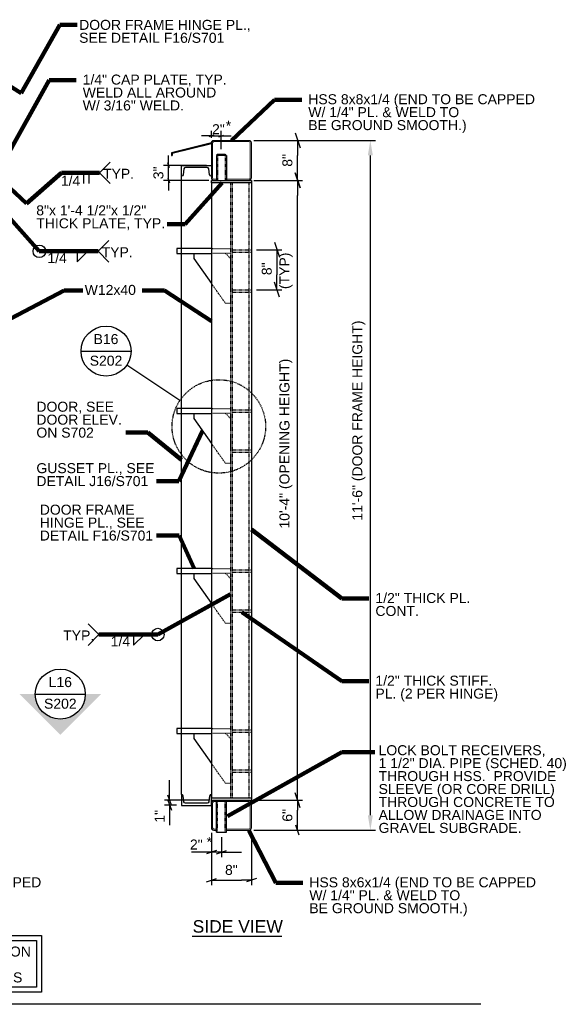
# Model space of a CAD drawing. Header units: inches. Extents: x 22146 to 22862, y 44719 to 44992.
# Tile 2 of 2: x 22755 to 22862, y 44751 to 44948. Entities that reach past the tile are written whole.
import ezdxf
from ezdxf.enums import TextEntityAlignment as Align

# ---------------------------------------------------------------- set-up
doc = ezdxf.new("R2010")
doc.units = ezdxf.units.IN
doc.header["$LTSCALE"] = 0.3
doc.header["$MEASUREMENT"] = 0
doc.linetypes.add('DGN Style 2', pattern=[0.368607, 0.221164, -0.147443])
doc.linetypes.add('DGN Style 3', pattern=[0.51605, 0.368607, -0.147443])
for name, color, linetype, lineweight in [('G-ANNO-DIM', 1, 'Continuous', 0), ('G-ANNO-TEXT', 7, 'Continuous', 30), ('S-701 Door Frame Elevations - Details$0$G-ANNO-PATT', 7, 'Continuous', 0), ('S-BEAM-PRIM', 7, 'Continuous', 13), ('S-COLS-PRIM', 7, 'Continuous', 30)]:
    doc.layers.add(name, color=color, linetype=linetype, lineweight=lineweight)
doc.styles.add("3 4 1'-0", font='arial.ttf', dxfattribs={"height": 2})
doc.styles.add('Style-Arial', font='arial.ttf')
doc.dimstyles.new("3 4 1'-0", dxfattribs={"dimtxt": 2, "dimasz": 3, "dimexe": 1, "dimexo": 1, "dimgap": 1, "dimtad": 1, "dimdec": 0, "dimzin": 11, "dimdsep": 46, "dimlunit": 3, "dimtxsty": "3 4 1'-0", "dimsah": 1, "dimcen": 0, "dimadec": 4, "dimazin": 3, "dimtfac": 1, "dimtdec": 0, "dimtofl": 0, "dimtmove": 0, "dimatfit": 3, "dimfxl": 1, "dimtolj": 1, "dimtzin": 0, "dimarcsym": 0})

# ---------------------------------------------------------------- blocks, each defined once
blk = doc.blocks.new('_Oblique_0.3')
at = {"color": 0, "linetype": 'ByBlock', "lineweight": -2}
for p, q in [((0, 0), (-1, 0)), ((0.5, 0.166667), (-0.5, -0.166667))]:
    blk.add_line(p, q, dxfattribs=at)
blk = doc.blocks.new('*D136')
at = {"layer": 'G-ANNO-DIM', "color": 0, "lineweight": -2, "transparency": 16777216}
for p, q in [((22793.59, 44785.38), (22793.59, 44774.93)), ((22801.59, 44785.38), (22801.59, 44774.93)), ((22795.59, 44775.93), (22799.59, 44775.93))]:
    blk.add_line(p, q, dxfattribs=at)
at = {"layer": 'G-ANNO-DIM', "color": 0, "lineweight": -2, "transparency": 16777216, "xscale": 2, "yscale": 2, "zscale": 2, "rotation": 180}
blk.add_blockref('_Oblique_0.3', (22793.59, 44775.93), dxfattribs=at)
at = {"layer": 'G-ANNO-DIM', "color": 0, "lineweight": -2, "transparency": 16777216, "xscale": 2, "yscale": 2, "zscale": 2}
blk.add_blockref('_Oblique_0.3', (22801.59, 44775.93), dxfattribs=at)
at = {"layer": 'G-ANNO-DIM', "color": 0, "transparency": 16777216, "insert": (22797.59, 44777.95), "char_height": 2, "attachment_point": 5, "style": "3 4 1'-0"}
blk.add_mtext('\\A1;8"', dxfattribs=at)
blk = doc.blocks.new('*D137')
at = {"layer": 'G-ANNO-DIM', "color": 0, "lineweight": -2, "transparency": 16777216}
for p, q in [((22802.59, 44791.88), (22811.82, 44791.88)), ((22810.82, 44787.88), (22810.82, 44789.88)), ((22802.09, 44785.88), (22811.82, 44785.88))]:
    blk.add_line(p, q, dxfattribs=at)
at = {"layer": 'G-ANNO-DIM', "color": 0, "lineweight": -2, "transparency": 16777216, "xscale": 2, "yscale": 2, "zscale": 2}
for p, rotation in [((22810.82, 44791.88), 90), ((22810.82, 44785.88), 270)]:
    blk.add_blockref('_Oblique_0.3', p, dxfattribs=dict(at, rotation=rotation))
at = {"layer": 'G-ANNO-DIM', "color": 0, "transparency": 16777216, "insert": (22808.8, 44788.88), "char_height": 2, "attachment_point": 5, "rotation": 90, "style": "3 4 1'-0"}
blk.add_mtext('\\A1;6"', dxfattribs=at)
blk = doc.blocks.new('*D138')
at = {"layer": 'G-ANNO-DIM', "color": 0, "lineweight": -2, "transparency": 16777216}
for p, q in [((22802.09, 44923.88), (22811.82, 44923.88)), ((22810.82, 44918.88), (22810.82, 44920.88)), ((22802.09, 44915.88), (22811.82, 44915.88))]:
    blk.add_line(p, q, dxfattribs=at)
at = {"layer": 'G-ANNO-DIM', "color": 0, "lineweight": -2, "transparency": 16777216, "xscale": 3, "yscale": 3, "zscale": 3}
for p, rotation in [((22810.82, 44923.88), 90), ((22810.82, 44915.88), 270)]:
    blk.add_blockref('_Oblique_0.3', p, dxfattribs=dict(at, rotation=rotation))
at = {"layer": 'G-ANNO-DIM', "color": 0, "transparency": 16777216, "insert": (22808.8, 44919.88), "char_height": 2, "attachment_point": 5, "rotation": 90, "style": "3 4 1'-0"}
blk.add_mtext('\\A1;8"', dxfattribs=at)
blk = doc.blocks.new('all_around_1')
at = {"layer": 'G-ANNO-TEXT'}
blk.add_circle((0, 0), 0.0625, dxfattribs=at)
blk = doc.blocks.new('c6x13-e')
at = {"layer": 'G-ANNO-TEXT', "extrusion": (4.92474e-28, 0, -1), "flags": 128}
blk.add_lwpolyline([(2.48, -0.69), (2.66, -1.9), (2.66, -1.9, 0.373441), (2.95, -2.16), (2.95, -2.16), (3, -2.16), (3, 0), (-3, 0), (-3, -2.16), (-2.95, -2.16), (-2.95, -2.16, 0.373441), (-2.66, -1.9), (-2.65, -1.9), (-2.48, -0.69), (-2.48, -0.69, -0.366699), (-2.19, -0.44), (-2.19, -0.44), (2.19, -0.44), (2.19, -0.44, -0.366699), (2.48, -0.69)], format="xyb", dxfattribs=at)
blk = doc.blocks.new('*D125')
at = {"layer": 'G-ANNO-DIM', "color": 0, "lineweight": -2, "transparency": 16777216}
for p, q in [((22785.25, 44793.88), (22785.25, 44795.88)), ((22793.09, 44791.88), (22784.25, 44791.88)), ((22786.59, 44790.88), (22784.25, 44790.88)), ((22785.25, 44788.88), (22785.25, 44786.88))]:
    blk.add_line(p, q, dxfattribs=at)
at = {"layer": 'G-ANNO-DIM', "color": 0, "lineweight": -2, "transparency": 16777216, "xscale": 2, "yscale": 2, "zscale": 2}
for p, rotation in [((22785.25, 44791.88), 270), ((22785.25, 44790.88), 90)]:
    blk.add_blockref('_Oblique_0.3', p, dxfattribs=dict(at, rotation=rotation))
at = {"layer": 'G-ANNO-DIM', "color": 0, "transparency": 16777216, "insert": (22783.25, 44788.69), "char_height": 2, "attachment_point": 5, "rotation": 90, "style": "3 4 1'-0"}
blk.add_mtext('\\A1;1"', dxfattribs=at)
blk = doc.blocks.new('*D126')
at = {"layer": 'G-ANNO-DIM', "color": 0, "lineweight": -2, "transparency": 16777216}
for p, q in [((22785.03, 44919.88), (22785.03, 44920.88)), ((22792.59, 44918.88), (22784.03, 44918.88)), ((22785.03, 44915.88), (22785.03, 44918.88)), ((22793.09, 44915.88), (22784.03, 44915.88)), ((22785.03, 44914.88), (22785.03, 44913.88))]:
    blk.add_line(p, q, dxfattribs=at)
for p, rotation in [((22785.03, 44918.88), 270), ((22785.03, 44915.88), 90)]:
    blk.add_blockref('_Oblique_0.3', p, dxfattribs=dict(at, rotation=rotation))
at = {"layer": 'G-ANNO-DIM', "color": 0, "transparency": 16777216, "insert": (22783.01, 44917.38), "char_height": 2, "attachment_point": 5, "rotation": 90, "style": "3 4 1'-0"}
blk.add_mtext('\\A1;3"', dxfattribs=at)
blk = doc.blocks.new('*D129')
at = {"layer": 'G-ANNO-DIM', "color": 0, "lineweight": -2, "transparency": 16777216}
for p, q in [((22802.59, 44902), (22807.69, 44902)), ((22806.69, 44899), (22806.69, 44897)), ((22802.59, 44894), (22807.69, 44894))]:
    blk.add_line(p, q, dxfattribs=at)
at = {"layer": 'G-ANNO-DIM', "color": 0, "lineweight": -2, "transparency": 16777216, "xscale": 3, "yscale": 3, "zscale": 3}
for p, rotation in [((22806.69, 44902), 90), ((22806.69, 44894), 270)]:
    blk.add_blockref('_Oblique_0.3', p, dxfattribs=dict(at, rotation=rotation))
at = {"layer": 'G-ANNO-DIM', "color": 0, "transparency": 16777216, "insert": (22804.67, 44898.19), "char_height": 2, "attachment_point": 5, "rotation": 90, "style": "3 4 1'-0"}
blk.add_mtext('\\A1;8"', dxfattribs=at)
blk = doc.blocks.new('*D130')
at = {"layer": 'G-ANNO-DIM', "color": 0, "lineweight": -2, "transparency": 16777216}
for p, q in [((22802.59, 44915.88), (22811.82, 44915.88)), ((22810.82, 44794.88), (22810.82, 44912.88)), ((22802.59, 44791.88), (22811.82, 44791.88))]:
    blk.add_line(p, q, dxfattribs=at)
at = {"layer": 'G-ANNO-DIM', "color": 0, "lineweight": -2, "transparency": 16777216, "xscale": 3, "yscale": 3, "zscale": 3}
for p, rotation in [((22810.82, 44915.88), 90), ((22810.82, 44791.88), 270)]:
    blk.add_blockref('_Oblique_0.3', p, dxfattribs=dict(at, rotation=rotation))
at = {"layer": 'G-ANNO-DIM', "color": 0, "transparency": 16777216, "insert": (22808.51, 44863.22), "char_height": 2, "attachment_point": 5, "rotation": 90, "style": "3 4 1'-0"}
blk.add_mtext('\\A1;10\'-4" (OPENING HEIGHT)', dxfattribs=at)
blk = doc.blocks.new('*D131')
at = {"layer": 'G-ANNO-DIM', "color": 0, "lineweight": -2, "transparency": 16777216}
for p, q in [((22802.09, 44923.88), (22826.38, 44923.88)), ((22825.38, 44788.88), (22825.38, 44920.88)), ((22802.09, 44785.88), (22826.38, 44785.88))]:
    blk.add_line(p, q, dxfattribs=at)
at = {"layer": 'G-ANNO-DIM', "color": 0, "transparency": 16777216}
for points in [[(22824.88, 44920.88), (22825.88, 44920.88), (22825.38, 44923.88)], [(22824.88, 44788.88), (22825.88, 44788.88), (22825.38, 44785.88)]]:
    blk.add_solid(points, dxfattribs=at)
at = {"layer": 'G-ANNO-DIM', "color": 0, "transparency": 16777216, "insert": (22823.07, 44867.83), "char_height": 2, "attachment_point": 5, "rotation": 90, "style": "3 4 1'-0"}
blk.add_mtext('\\A1;11\'-6" (DOOR FRAME HEIGHT)', dxfattribs=at)
blk = doc.blocks.new('*D121')
at = {"layer": 'G-ANNO-DIM', "color": 0, "lineweight": -2, "transparency": 16777216}
for p, q in [((22793.59, 44924.38), (22793.59, 44925.76)), ((22795.57, 44922.13), (22795.57, 44925.76)), ((22792.59, 44924.76), (22791.59, 44924.76)), ((22793.59, 44924.76), (22795.57, 44924.76)), ((22796.57, 44924.76), (22797.57, 44924.76))]:
    blk.add_line(p, q, dxfattribs=at)
blk.add_blockref('_Oblique_0.3', (22793.59, 44924.76), dxfattribs=at)
at = {"layer": 'G-ANNO-DIM', "color": 0, "lineweight": -2, "transparency": 16777216, "rotation": 180}
blk.add_blockref('_Oblique_0.3', (22795.57, 44924.76), dxfattribs=at)
at = {"layer": 'G-ANNO-DIM', "color": 0, "transparency": 16777216, "insert": (22795, 44926.11), "char_height": 2, "attachment_point": 5, "style": "3 4 1'-0"}
blk.add_mtext('\\A1;2"', dxfattribs=at)
blk = doc.blocks.new('*D124')
at = {"layer": 'G-ANNO-DIM', "color": 0, "lineweight": -2, "transparency": 16777216}
for p, q in [((22793.59, 44785.38), (22793.59, 44780.49)), ((22795.59, 44784.53), (22795.59, 44780.49)), ((22791.59, 44781.49), (22789.59, 44781.49)), ((22795.59, 44781.49), (22793.59, 44781.49)), ((22797.59, 44781.49), (22799.59, 44781.49))]:
    blk.add_line(p, q, dxfattribs=at)
at = {"layer": 'G-ANNO-DIM', "color": 0, "lineweight": -2, "transparency": 16777216, "xscale": 2, "yscale": 2, "zscale": 2}
blk.add_blockref('_Oblique_0.3', (22793.59, 44781.49), dxfattribs=at)
at = {"layer": 'G-ANNO-DIM', "color": 0, "lineweight": -2, "transparency": 16777216, "xscale": 2, "yscale": 2, "zscale": 2, "rotation": 180}
blk.add_blockref('_Oblique_0.3', (22795.59, 44781.49), dxfattribs=at)
at = {"layer": 'G-ANNO-DIM', "color": 0, "transparency": 16777216, "insert": (22790.58, 44783.04), "char_height": 2, "attachment_point": 5, "style": "3 4 1'-0"}
blk.add_mtext('\\A1;2"', dxfattribs=at)

msp = doc.modelspace()

# ---------------------------------------------------------------- hatches: boundary and pattern name
at = {"layer": 'S-701 Door Frame Elevations - Details$0$G-ANNO-PATT'}
h = msp.add_hatch(color=256, dxfattribs=at)
h.dxf.hatch_style = 1
h.paths.add_polyline_path([(22771.491546, 44813.116493), (22768.366747, 44813.116493, -1), (22758.371515, 44813.116493), (22755.261804, 44813.116493), (22763.376675, 44804.994084)])

# ---------------------------------------------------------------- linework, layer by layer
at = {"layer": 'G-ANNO-TEXT'}
for p, q in [((22793.590532, 44923.375952, -1.759862), (22785.590532, 44921.375952, -1.759862)), ((22785.590532, 44921.375952, -1.759862), (22785.590532, 44920.875952, -1.759862)), ((22793.590532, 44923.182681, -1.759862), (22785.778032, 44921.229556, -1.759862)), ((22785.778032, 44921.229556, -1.759862), (22785.778032, 44920.875952, -1.759862)), ((22771.220523, 44917.372417), (22773.372905, 44919.524799)), ((22785.590532, 44920.875952, -1.759862), (22785.778032, 44920.875952, -1.759862)), ((22794.582326, 44920.875952), (22794.582326, 44915.875952)), ((22796.582326, 44920.875952), (22794.582326, 44920.875952)), ((22796.582326, 44920.875952), (22796.582326, 44915.875952)), ((22768.098101, 44915.237326), (22768.098101, 44917.372417)), ((22769.174921, 44915.237326), (22769.174921, 44917.372417)), ((22771.220523, 44917.372417), (22773.372905, 44915.220036)), ((22787.590532, 44793.032952), (22787.590532, 44916.718949)), ((22770.949544, 44901.688418), (22773.101926, 44903.840799)), ((22766.720566, 44899.591049), (22768.82804, 44901.659703)), ((22766.720566, 44901.655972), (22766.720566, 44899.591049)), ((22770.949544, 44901.688418), (22773.101926, 44899.536037)), ((22767.524463, 44881.722527), (22777.519695, 44881.722527)), ((22787.305263, 44871.853296), (22776.678558, 44878.947667)), ((22771.116309, 44825.03047), (22768.963927, 44827.182852)), ((22771.116309, 44825.03047), (22768.963927, 44822.878089)), ((22778.038507, 44822.933101), (22780.145982, 44825.001755)), ((22778.038507, 44824.998025), (22778.038507, 44822.933101)), ((22758.386603, 44813.116493), (22768.381836, 44813.116493)), ((22794.59032, 44785.532507), (22794.59032, 44791.875952)), ((22796.59032, 44785.532507), (22796.59032, 44791.875952)), ((22794.59032, 44785.532507), (22796.59032, 44785.532507)), ((22789.766085, 44764.721657), (22807.704983, 44764.721657)), ((22847.502006, 44751.079023), (22591.515778, 44751.079023))]:
    msp.add_line(p, q, dxfattribs=at)
at = {"layer": 'G-ANNO-TEXT', "linetype": 'DGN Style 3'}
for p, q in [((22794.832326, 44920.875952), (22794.832326, 44915.875952)), ((22796.332326, 44920.875952), (22796.332326, 44915.875952)), ((22797.433532, 44915.375952), (22797.433532, 44792.375952)), ((22797.746532, 44915.375952), (22797.746532, 44792.375952)), ((22801.090532, 44915.375952), (22801.090532, 44792.375952)), ((22797.746532, 44902.000952), (22801.590532, 44902.000952)), ((22797.746532, 44901.500952), (22801.590532, 44901.500952)), ((22797.746532, 44894.000952), (22801.590532, 44894.000952)), ((22797.746532, 44893.500952), (22801.590532, 44893.500952)), ((22797.746532, 44870.000952), (22801.590532, 44870.000952)), ((22797.746532, 44869.500952), (22801.590532, 44869.500952)), ((22797.746532, 44862.000952), (22801.590532, 44862.000952)), ((22797.746532, 44861.500952), (22801.590532, 44861.500952)), ((22797.746532, 44838.000952), (22801.590532, 44838.000952)), ((22797.746532, 44837.500952), (22801.590532, 44837.500952)), ((22797.746532, 44830.000952), (22801.590532, 44830.000952)), ((22797.746532, 44829.500952), (22801.590532, 44829.500952)), ((22797.746532, 44806.000952), (22801.590532, 44806.000952)), ((22797.746532, 44805.500952), (22801.590532, 44805.500952)), ((22797.746532, 44798.000952), (22801.590532, 44798.000952)), ((22797.746532, 44797.500952), (22801.590532, 44797.500952)), ((22794.84032, 44785.532507), (22794.84032, 44791.875952)), ((22796.34032, 44785.532507), (22796.34032, 44791.875952))]:
    msp.add_line(p, q, dxfattribs=at)
at = {"layer": 'G-ANNO-TEXT', "linetype": 'DGN Style 2'}
for p, q in [((22793.590532, 44902.250952), (22797.433532, 44902.250952)), ((22797.433532, 44902.250952), (22797.433532, 44901.250952)), ((22797.433532, 44901.250952), (22793.590532, 44901.250952)), ((22797.433532, 44900.250952), (22796.433532, 44901.250952)), ((22797.433532, 44900.250952), (22797.433532, 44891.250952)), ((22796.433532, 44891.250952), (22793.590532, 44895.264599)), ((22797.433532, 44891.250952), (22796.433532, 44891.250952)), ((22793.590532, 44870.250952), (22797.433532, 44870.250952)), ((22797.433532, 44870.250952), (22797.433532, 44869.250952)), ((22797.433532, 44869.250952), (22793.590532, 44869.250952)), ((22797.433532, 44868.250952), (22796.433532, 44869.250952)), ((22797.433532, 44868.250952), (22797.433532, 44859.250952)), ((22796.433532, 44859.250952), (22793.590532, 44863.264599)), ((22797.433532, 44859.250952), (22796.433532, 44859.250952)), ((22793.590532, 44838.250952), (22797.433532, 44838.250952)), ((22797.433532, 44837.250952), (22793.590532, 44837.250952)), ((22797.433532, 44836.250952), (22796.433532, 44837.250952)), ((22797.433532, 44838.250952), (22797.433532, 44837.250952)), ((22797.433532, 44836.250952), (22797.433532, 44827.250952)), ((22796.433532, 44827.250952), (22793.590532, 44831.264599)), ((22797.433532, 44827.250952), (22796.433532, 44827.250952)), ((22793.590532, 44806.250952), (22797.433532, 44806.250952)), ((22797.433532, 44805.250952), (22793.590532, 44805.250952)), ((22797.433532, 44804.250952), (22796.433532, 44805.250952)), ((22797.433532, 44806.250952), (22797.433532, 44805.250952)), ((22797.433532, 44804.250952), (22797.433532, 44795.250952)), ((22796.433532, 44795.250952), (22793.590532, 44799.264599)), ((22797.433532, 44795.250952), (22796.433532, 44795.250952))]:
    msp.add_line(p, q, dxfattribs=at)
at = {"layer": 'G-ANNO-TEXT', "flags": 128}
for points in [[(22793.590532, 44902.250952), (22786.683532, 44902.250952), (22786.683532, 44901.250952), (22793.590532, 44901.250952)], [(22790.058532, 44901.250952), (22790.058532, 44900.250952), (22793.590532, 44895.264599)], [(22793.590532, 44870.250952), (22786.683532, 44870.250952), (22786.683532, 44869.250952), (22793.590532, 44869.250952)], [(22790.058532, 44869.250952), (22790.058532, 44868.250952), (22793.590532, 44863.264599)], [(22793.590532, 44838.250952), (22786.683532, 44838.250952), (22786.683532, 44837.250952), (22793.590532, 44837.250952)], [(22790.058532, 44837.250952), (22790.058532, 44836.250952), (22793.590532, 44831.264599)], [(22793.590532, 44806.250952), (22786.683532, 44806.250952), (22786.683532, 44805.250952), (22793.590532, 44805.250952)], [(22790.058532, 44805.250952), (22790.058532, 44804.250952), (22793.590532, 44799.264599)]]:
    msp.add_lwpolyline(points, dxfattribs=at)
at = {"layer": 'G-ANNO-TEXT'}
for centre in [(22772.522079, 44881.722527), (22763.384219, 44813.116493)]:
    msp.add_circle(centre, 4.997616, dxfattribs=at)
at = {"layer": 'G-ANNO-TEXT', "linetype": 'DGN Style 3'}
msp.add_circle((22795.08013, 44866.662807), 9.348247, dxfattribs=at)
at = {"layer": 'G-ANNO-TEXT'}
for points in [[(22796.380989, 44920.875952), (22794.760199, 44920.875952), (22794.760199, 44921.125952), (22796.380989, 44921.125952)], [(22793.590532, 44915.875952), (22801.590532, 44915.875952), (22801.590532, 44915.375952), (22793.590532, 44915.375952)], [(22793.590532, 44792.375952), (22801.590532, 44792.375952), (22801.590532, 44791.875952), (22793.590532, 44791.875952)], [(22719.281788, 44764.839071), (22759.601668, 44764.839071), (22759.601668, 44753.51434), (22719.281788, 44753.51434)], [(22720.281788, 44763.839071), (22758.601668, 44763.839071), (22758.601668, 44754.51434), (22720.281788, 44754.51434)]]:
    msp.add_3dface(points, dxfattribs=at)
at = {"layer": 'S-BEAM-PRIM'}
for p, q in [((22794.59032, 44916.125952), (22794.090532, 44916.125952)), ((22794.59032, 44915.875952), (22794.090532, 44915.875952)), ((22794.59032, 44786.125952), (22794.090532, 44786.125952)), ((22794.59032, 44785.875952), (22794.090532, 44785.875952))]:
    msp.add_line(p, q, dxfattribs=at)
at = {"layer": 'S-BEAM-PRIM', "flags": 128}
for points in [[(22794.09032, 44915.875651, -0.414214), (22793.59032, 44916.375651), (22793.590532, 44916.375952), (22793.590532, 44923.375952), (22793.59032, 44923.375651, -0.414214), (22794.09032, 44923.875651), (22794.090532, 44923.875952), (22801.090532, 44923.875952), (22801.09032, 44923.875651, -0.414214), (22801.59032, 44923.375651), (22801.590532, 44923.375952), (22801.590532, 44916.375952), (22801.59032, 44916.375651, -0.414214), (22801.09032, 44915.875651), (22801.090532, 44915.875952), (22796.59032, 44915.875952)], [(22794.09032, 44916.125651, -0.414214), (22793.84032, 44916.375651), (22793.840532, 44916.375952), (22793.840532, 44923.375952), (22793.84032, 44923.375651, -0.414214), (22794.09032, 44923.625651), (22794.090532, 44923.625952), (22801.090532, 44923.625952), (22801.09032, 44923.625651, -0.414214), (22801.34032, 44923.375651), (22801.340532, 44923.375952), (22801.340532, 44916.375952), (22801.34032, 44916.375651, -0.414214), (22801.09032, 44916.125651), (22801.090532, 44916.125952), (22796.59032, 44916.125952)], [(22794.09032, 44785.875651, -0.414214), (22793.59032, 44786.375651), (22793.590532, 44786.375952), (22793.590532, 44791.375952), (22793.59032, 44791.375651, -0.414214), (22794.09032, 44791.875651), (22794.090532, 44791.875952), (22801.090532, 44791.875952), (22801.09032, 44791.875651, -0.414214), (22801.59032, 44791.375651), (22801.590532, 44791.375952), (22801.590532, 44786.375952), (22801.59032, 44786.375651, -0.414214), (22801.09032, 44785.875651), (22801.090532, 44785.875952), (22796.59032, 44785.875952)], [(22794.09032, 44786.125651, -0.414214), (22793.84032, 44786.375651), (22793.840532, 44786.375952), (22793.840532, 44791.375952), (22793.84032, 44791.375651, -0.414214), (22794.09032, 44791.625651), (22794.090532, 44791.625952), (22801.090532, 44791.625952), (22801.09032, 44791.625651, -0.414214), (22801.34032, 44791.375651), (22801.340532, 44791.375952), (22801.340532, 44786.375952), (22801.34032, 44786.375651, -0.414214), (22801.09032, 44786.125651), (22801.090532, 44786.125952), (22796.59032, 44786.125952)]]:
    msp.add_lwpolyline(points, format="xyb", dxfattribs=at)
at = {"layer": 'S-COLS-PRIM'}
for p, q in [((22793.590532, 44915.375952), (22793.590532, 44792.375952)), ((22801.590532, 44915.375952), (22801.590532, 44792.375952))]:
    msp.add_line(p, q, dxfattribs=at)

# ---------------------------------------------------------------- block references
at = {"layer": 'G-ANNO-TEXT'}
msp.add_blockref('c6x13-e', (22790.590532, 44918.875949), dxfattribs=at)
at = {"layer": 'G-ANNO-TEXT', "xscale": 20, "yscale": 20, "zscale": 20}
for p in [(22759.179864, 44901.688418), (22782.885989, 44825.03047)]:
    msp.add_blockref('all_around_1', p, dxfattribs=at)
at = {"layer": 'G-ANNO-TEXT', "extrusion": (0, 0, -1), "rotation": 180}
msp.add_blockref('c6x13-e', (-22790.590532, 44790.875952), dxfattribs=at)

# ---------------------------------------------------------------- texts
at = {"layer": 'G-ANNO-TEXT', "color": 7, "linetype": 'Continuous', "lineweight": 18, "style": 'Style-Arial'}
for s, p in [('B16', (22772.522079, 44884.134834)), ('L16', (22763.384219, 44815.5288))]:
    msp.add_text(s, height=1.99998, dxfattribs=at).set_placement(p, align=Align.MIDDLE_CENTER)
for p in [(22772.522079, 44878.80946), (22763.384219, 44810.203427)]:
    msp.add_text('S202', height=1.99998, dxfattribs=at).set_placement(p, align=Align.CENTER)
at = {"layer": 'G-ANNO-TEXT', "color": 7, "style": "3 4 1'-0"}
for s, insert, char_height, attachment_point, line_spacing_factor in [('DOOR FRAME HINGE PL.,\\PSEE DETAIL F16/S701', (22767.149242, 44947.980105), 2, 1, 0.776524), ('1/4" CAP PLATE, TYP.\\PWELD ALL AROUND\\PW/ 3/16" WELD.', (22767.861764, 44937.039827), 2, 1, 0.776524), ('HSS 8x8x1/4 (END TO BE CAPPED \\PW/ 1/4" PL. & WELD TO \\PBE GROUND SMOOTH.)', (22812.967302, 44933.108894), 2, 1, 0.776524), ('*  ', (22796.469733, 44927.799151), 2, 1, 0.6), ('TYP.', (22778.133003, 44918.200014), 2, 3, 0.6), ('1/4', (22763.487594, 44916.791183), 2, 1, 0.6), ('8"x 1\'-4 1/2"x 1/2" \\PTHICK PLATE, TYP.', (22758.575827, 44910.87834), 2, 1, 0.776524), ('TYP.', (22777.862024, 44902.516015), 2, 3, 0.6), ('1/4', (22760.807038, 44901.335574), 2, 1, 0.6), ('W12x40', (22768.257406, 44894.967258), 2, 1, 0.6), ('DOOR, SEE\\PDOOR ELEV.\\PON S702', (22758.600367, 44871.604134), 2, 1, 0.776524), ('GUSSET PL., SEE \\PDETAIL J16/S701', (22758.600367, 44859.317378), 2, 1, 0.776524), ('DOOR FRAME\\PHINGE PL., SEE \\PDETAIL F16/S701', (22759.276544, 44851.01521), 2, 1, 0.776524), ('1/2" THICK PL.\\PCONT.', (22826.389766, 44833.34287), 2, 1, 0.776524), ('TYP.', (22763.959926, 44825.858067), 2, 1, 0.6), ('1/4', (22773.463919, 44824.677626), 2, 1, 0.6), ('1/2" THICK STIFF.\\PPL. (2 PER HINGE)', (22826.389766, 44816.816733), 2, 1, 0.776524), ('*  ', (22792.623744, 44784.569375), 2, 1, 0.6), ('HSS 8x6x1/4 (END TO BE CAPPED \\PW/ 1/4" PL. & WELD TO \\PBE GROUND SMOOTH.)', (22714.248233, 44776.482485), 2, 1, 0.776524), ('HSS 8x6x1/4 (END TO BE CAPPED \\PW/ 1/4" PL. & WELD TO \\PBE GROUND SMOOTH.)', (22813.176712, 44776.482485), 2, 1, 0.776524), ('SIDE VIEW', (22789.839214, 44767.909036), 2.5, 1, 0.6)]:
    msp.add_mtext(s, dxfattribs=dict(at, insert=insert, char_height=char_height, attachment_point=attachment_point, line_spacing_factor=line_spacing_factor))
at = {"layer": 'G-ANNO-TEXT', "color": 7, "insert": (22807.211871, 44901.429409), "char_height": 2, "attachment_point": 3, "rotation": 90, "line_spacing_factor": 0.6, "style": "3 4 1'-0"}
msp.add_mtext('(TYP)', dxfattribs=at)
at = {"layer": 'G-ANNO-TEXT', "color": 7, "char_height": 2, "attachment_point": 1, "line_spacing_factor": 0.776524, "style": "3 4 1'-0"}
for s, insert, width in [('LOCK BOLT RECEIVERS,\\P1 1/2" DIA. PIPE (SCHED. 40) THROUGH HSS.  PROVIDE SLEEVE (OR CORE DRILL) THROUGH CONCRETE TO ALLOW DRAINAGE INTO GRAVEL SUBGRADE.', (22827.027794, 44802.902636), 39.657012), ('DENOTES VERIFICATION\\PW/ HEAD AND FOOT BOLTWORK DRAWINGS', (22723.66219, 44762.633656), 41.086343)]:
    msp.add_mtext(s, dxfattribs=dict(at, insert=insert, width=width))

# ---------------------------------------------------------------- dimensions: what is measured, and where the dimension line sits
at = {"layer": 'G-ANNO-DIM'}
for base, p1, p2, override, picture, middle in [((22795.570594, 44924.763909), (22793.590532, 44923.375952), (22795.570594, 44921.125952), {"dimasz": 1, "dimblk": '_Oblique_0.3', "dimtdec": 4, "dimtofl": 1, "dimtmove": 2}, '*D121', (22795.003648, 44926.108891)), ((22801.59032, 44775.926912), (22793.590532, 44786.375952), (22801.59032, 44786.375651), {"dimasz": 2, "dimblk": '_Oblique_0.3', "dimtdec": 4, "dimtofl": 1}, '*D136', (22797.590426, 44775.926912))]:
    dim = msp.add_linear_dim(base=base, p1=p1, p2=p2, dimstyle="3 4 1'-0", override=override, dxfattribs=at)
    dim.commit()
    dim.dimension.update_dxf_attribs({"geometry": picture, "text_midpoint": middle, "dimtype": 160})
for base, p1, p2, angle, override, picture, middle in [((22810.823698, 44923.875949), (22801.090251, 44915.875949), (22801.090251, 44923.875949), 90, {"dimblk": '_Oblique_0.3', "dimtdec": 4}, '*D138', (22810.823698, 44919.875949)), ((22785.028607, 44918.875949), (22794.090251, 44915.875949), (22793.590532, 44918.875949), 90, {"dimasz": 1, "dimblk": '_Oblique_0.3', "dimtdec": 4, "dimtofl": 1}, '*D126', (22785.028607, 44917.375949)), ((22806.692659, 44894.000952), (22801.590532, 44902.000952), (22801.590532, 44894.000952), 270, {"dimblk": '_Oblique_0.3', "dimtdec": 4}, '*D129', (22806.692659, 44898.192205)), ((22785.254099, 44790.875952), (22794.09032, 44791.875651), (22787.590532, 44790.875952), 270, {"dimasz": 2, "dimblk": '_Oblique_0.3', "dimtdec": 4, "dimtmove": 1}, '*D125', (22785.254099, 44788.692057)), ((22810.823698, 44791.875952), (22801.09032, 44785.875651), (22801.590532, 44791.875952), 90, {"dimasz": 2, "dimblk": '_Oblique_0.3', "dimtdec": 4, "dimtofl": 1}, '*D137', (22810.823698, 44788.875802)), ((22793.59032, 44781.490541), (22795.59032, 44785.532507), (22793.59032, 44786.375651), 180, {"dimasz": 2, "dimblk": '_Oblique_0.3', "dimtdec": 4, "dimtofl": 1, "dimtmove": 2}, '*D124', (22790.57522, 44783.041433))]:
    dim = msp.add_linear_dim(base=base, p1=p1, p2=p2, angle=angle, dimstyle="3 4 1'-0", override=override, dxfattribs=at)
    dim.commit()
    dim.dimension.update_dxf_attribs({"geometry": picture, "text_midpoint": middle, "dimtype": 160})
for base, p1, p2, text, override, picture, middle in [((22825.38057, 44923.875949), (22801.09032, 44785.875651), (22801.090251, 44923.875949), '<> (DOOR FRAME HEIGHT)', {"dimtdec": 4}, '*D131', (22825.38057, 44867.834685)), ((22810.823698, 44915.875952), (22801.590532, 44791.875952), (22801.590532, 44915.875952), '<> (OPENING HEIGHT)', {"dimblk": '_Oblique_0.3', "dimtdec": 4}, '*D130', (22810.823698, 44863.216744))]:
    dim = msp.add_linear_dim(base=base, p1=p1, p2=p2, angle=90, text=text, dimstyle="3 4 1'-0", override=override, dxfattribs=at)
    dim.commit()
    dim.dimension.update_dxf_attribs({"geometry": picture, "text_midpoint": middle, "dimtype": 160})

# ---------------------------------------------------------------- leaders
at = {"layer": 'G-ANNO-TEXT'}
for points in [[(22749.556319, 44937.072475), (22755.542639, 44933.351032), (22763.274923, 44947.01738), (22766.728676, 44947.01738)], [(22752.243819, 44919.875952), (22761.133108, 44935.92382), (22766.545632, 44935.92382)], [(22797.590532, 44923.875952), (22806.238646, 44932.003706), (22811.65117, 44932.003706)], [(22752.243819, 44915.375952), (22756.591365, 44911.270132), (22763.633197, 44917.372417), (22771.220523, 44917.372417)], [(22746.994526, 44915.375952), (22759.179864, 44901.688418), (22770.949544, 44901.688418)], [(22795.716176, 44915.41365), (22788.354795, 44907.117519), (22784.725502, 44907.117519)], [(22752.243819, 44887.556116), (22764.131073, 44893.86207), (22767.873974, 44893.86207)], [(22793.590532, 44887.703654), (22784.189204, 44893.86207), (22779.726071, 44893.86207)], [(22787.590532, 44860.005588), (22780.915769, 44865.477401), (22776.452636, 44865.477401)], [(22791.824532, 44865.757775), (22787.050047, 44855.743181), (22782.586914, 44855.743181)], [(22790.137032, 44838.250952), (22787.129441, 44844.828703), (22782.597268, 44844.828703)], [(22801.590532, 44846.027088), (22819.66111, 44832.237682), (22825.073634, 44832.237682)], [(22797.433532, 44833.135408), (22782.885989, 44825.03047), (22771.116309, 44825.03047)], [(22799.668532, 44829.500952), (22819.66111, 44815.711545), (22825.073634, 44815.711545)], [(22796.84032, 44788.704229), (22819.66111, 44801.517234), (22826.286177, 44801.517234)], [(22801.090532, 44785.875952), (22806.448056, 44775.377297), (22811.860581, 44775.377297)]]:
    msp.add_leader(points, dimstyle="3 4 1'-0", override={"dimscale": 1, "dimgap": 2, "dimclrd": 256, "dimlwd": 65535}, dxfattribs=at)

doc.saveas('drawing.dxf')
